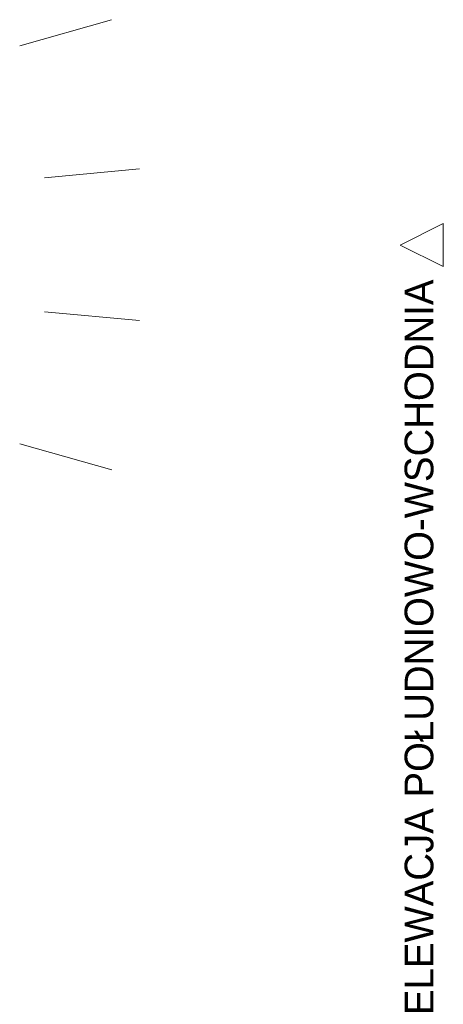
# Model space of a CAD drawing. Header units: centimetres. Extents: x 13236 to 130629, y -361 to 3059.
# Tile 7 of 71: x 69855 to 70076, y 284 to 798. Entities that reach past the tile are written whole.
import ezdxf

# ---------------------------------------------------------------- set-up
doc = ezdxf.new("R2010")
doc.units = ezdxf.units.CM
doc.header["$MEASUREMENT"] = 0
doc.linetypes.add('Wipeout_Contour', pattern=[100, 0, -100])
doc.layers.add('0_Nr_pióra__1', color=7, linetype='Continuous', lineweight=13)
doc.layers.add('0_Nr_pióra__61', color=251, linetype='Continuous', lineweight=13)
doc.styles.add('STYL_AUTOMATYCZNY_1', font='GOTHIC.TTF')

# ---------------------------------------------------------------- blocks, each defined once
blk = doc.blocks.new('Elewacja_40_4', base_point=(70076.13, -392.64))
at = {"layer": '0_Nr_pióra__61', "insert": (70071.13, 662.64), "char_height": 15, "attachment_point": 9, "rotation": 90, "style": 'STYL_AUTOMATYCZNY_1'}
blk.add_mtext('\\A1;{\\pqr;\\pt0;\\fCentury Gothic|b0|i0|c238|p34;ELEWACJA POŁUDNIOWO-WSCHODNIA}', dxfattribs=at)
at = {"linetype": 'Wipeout_Contour', "ltscale": 210215.314071}
blk.add_wipeout([(70076.13, 669.39), (70076.13, 691.89), (70053.63, 680.64)], dxfattribs=at)
at = {"layer": '0_Nr_pióra__61', "linetype": 'Continuous', "flags": 128}
blk.add_lwpolyline([(70076.13, 669.39), (70076.13, 691.89), (70053.63, 680.64)], close=True, dxfattribs=at)

msp = doc.modelspace()

# ---------------------------------------------------------------- linework, layer by layer
at = {"layer": '0_Nr_pióra__1', "linetype": 'Continuous'}
for p, q in [((69854.57, 784.72), (69902.65, 798.45)), ((69867.49, 715.83), (69917.27, 720.48)), ((69867.53, 645.73), (69917.32, 641.16)), ((69854.7, 576.82), (69902.8, 563.18))]:
    msp.add_line(p, q, dxfattribs=at)

# ---------------------------------------------------------------- block references
msp.add_blockref('Elewacja_40_4', (70076.13, -392.64))

doc.saveas('drawing.dxf')
